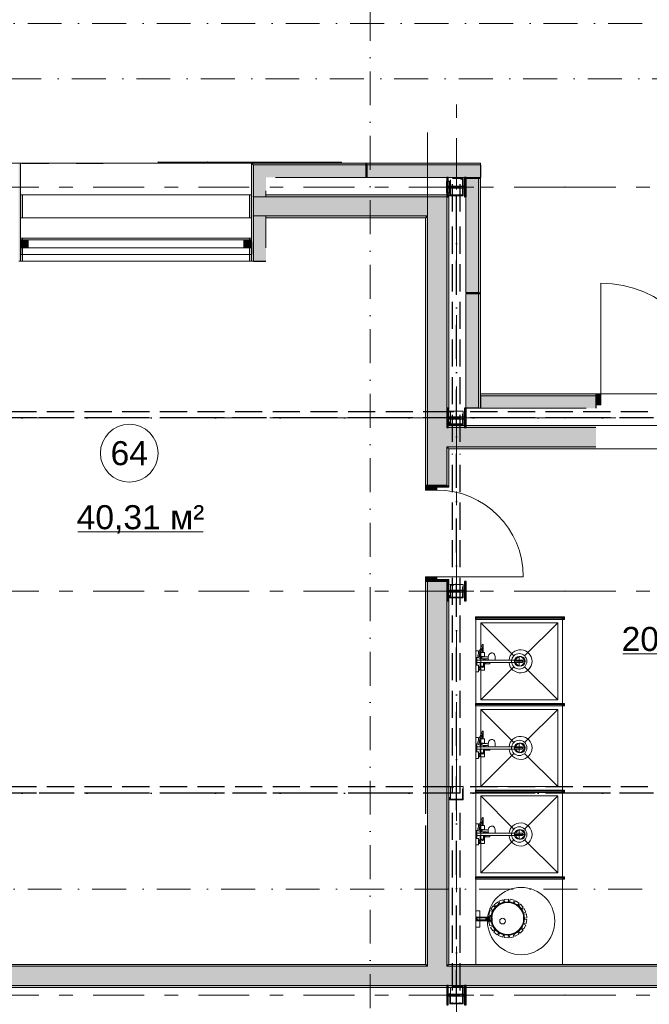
# Model space of a CAD drawing. Header units: millimetres. Extents: x -14761 to 157739, y -22400 to 107990.
# Tile 13 of 81: x 23356 to 29901, y 16805 to 27040. Entities that reach past the tile are written whole.
import ezdxf

# ---------------------------------------------------------------- set-up
doc = ezdxf.new("R2010")
doc.units = ezdxf.units.MM
doc.header["$MEASUREMENT"] = 0
for name, pattern in [('Невидимая', [391.222223, 282.222223, -109]), ('Штрих-Штриховая', [1093.611073, 529.166651, -211.666656, 141.111112, -211.666656]), ('Штриховая', [564.444447, 282.222223, -282.222223]), ('Штрихпунктирная', [670.277762, 352.777767, -176.388884, 0, -141.111112])]:
    doc.linetypes.add(name, pattern=pattern)
for name, color, linetype in [('Интерьер - Оборудование', 7, 'Continuous'), ('Интерьер - Сантехника', 7, 'Continuous'), ('Конструктив - стены бассейнов жб нов', 7, 'Continuous'), ('УЛИЦА_Б15_наклонный прогон', 7, 'Continuous'), ('УЛИЦА_Б6', 7, 'Continuous'), ('УЛИЦА_ЗОНЫ', 7, 'Continuous'), ('УЛИЦА_Конструктив бани', 7, 'Continuous'), ('УЛИЦА_Стены бани', 7, 'Continuous'), ('УЛИЦА_Стойки стропильные', 7, 'Continuous'), ('УЛИЦА_Сэндвич-панели бани', 7, 'Continuous'), ('Элемент модели - Зоны уличных помещений', 7, 'Continuous'), ('Элемент Модели - Оси', 7, 'Continuous'), ('Элемент модели - Оси Улица Бани', 7, 'Continuous')]:
    doc.layers.add(name, color=color, linetype=linetype)
doc.styles.add('СГЕНЕРИР_СТИЛЬ_1', font='txt')

msp = doc.modelspace()

# ---------------------------------------------------------------- hatches: boundary and pattern name
at = {"layer": 'Интерьер - Оборудование', "linetype": 'Continuous', "lineweight": 0, "true_color": 0x000000}
for points in [[(28094, 20830), (28094, 20806), (28994, 20806), (28994, 20830)], [(28094, 19930), (28094, 19906), (28994, 19906), (28994, 19930)], [(28094, 19030), (28094, 19006), (28994, 19006), (28994, 19030)], [(28094, 18130), (28094, 18106), (28994, 18106), (28994, 18130)]]:
    msp.add_hatch(color=18, dxfattribs=at).paths.add_polyline_path(points)
at = {"layer": 'Интерьер - Оборудование', "linetype": 'Continuous', "lineweight": 0, "true_color": 0x00007f}
for points in [[(29019, 20831), (28994, 20831), (28994, 20806), (29019, 20806)], [(29019, 19931), (28994, 19931), (28994, 19906), (29019, 19906)], [(29019, 19031), (28994, 19031), (28994, 19006), (29019, 19006)], [(29019, 18131), (28994, 18131), (28994, 18106), (29019, 18106)]]:
    msp.add_hatch(color=176, dxfattribs=at).paths.add_polyline_path(points)
at = {"layer": 'УЛИЦА_Конструктив бани', "linetype": 'Continuous', "lineweight": 0, "true_color": 0x000000}
for points in [[(27996, 25200), (27996, 25400), (27981, 25400), (27981, 25307), (27811, 25307), (27811, 25400), (27796, 25400), (27796, 25200), (27811, 25200), (27811, 25292), (27981, 25292), (27981, 25200)], [(27996, 22800), (27996, 23000), (27981, 23000), (27981, 22907), (27811, 22907), (27811, 23000), (27796, 23000), (27796, 22800), (27811, 22800), (27811, 22892), (27981, 22892), (27981, 22800)], [(27996, 21000), (27996, 21200), (27981, 21200), (27981, 21107), (27811, 21107), (27811, 21200), (27796, 21200), (27796, 21000), (27811, 21000), (27811, 21092), (27981, 21092), (27981, 21000)], [(27996, 16800), (27996, 17000), (27981, 17000), (27981, 16907), (27811, 16907), (27811, 17000), (27796, 17000), (27796, 16800), (27811, 16800), (27811, 16892), (27981, 16892), (27981, 16800)]]:
    msp.add_hatch(color=18, dxfattribs=at).paths.add_polyline_path(points)
at = {"layer": 'УЛИЦА_Стены бани', "linetype": 'Continuous', "lineweight": 0, "true_color": 0x000000}
for points in [[(23365, 24980), (23385, 24980), (23385, 25220), (23365, 25220), (23365, 25000)], [(23365, 24980), (23385, 24980), (23385, 25220), (23365, 25220), (23365, 25000)], [(25745, 24980), (25765, 24980), (25765, 25000), (25765, 25220), (25745, 25220)], [(25745, 24980), (25765, 24980), (25765, 25000), (25765, 25220), (25745, 25220)], [(25915, 25000), (25915, 25200), (25785, 25200), (25785, 25000)], [(27796, 25220), (25915, 25220), (25915, 25200), (27796, 25200)], [(27596, 25200), (25915, 25200), (25915, 25000), (27596, 25000)], [(27596, 25000), (27796, 25000), (27796, 25200)], [(27596, 25000), (27796, 25200), (27596, 25200)], [(27796, 25200), (27816, 25200), (27816, 25220)], [(27796, 25200), (27816, 25220), (27796, 25220)], [(27796, 25200), (27796, 23000), (27811, 23000), (27811, 22907), (27816, 22907), (27816, 25200)], [(27576, 25000), (25915, 25000), (25915, 24980), (27576, 24980)], [(27576, 24980), (27596, 24980), (27596, 25000)], [(27576, 24980), (27596, 25000), (27576, 25000)], [(27596, 24980), (27576, 24980), (27576, 22200), (27596, 22200)], [(27796, 25000), (27596, 25000), (27596, 22800), (27796, 22800)], [(23366, 24530), (23386, 24530), (23386, 24770), (23366, 24770), (23366, 24550)], [(25746, 24530), (25766, 24530), (25766, 24550), (25766, 24770), (25746, 24770)], [(27816, 22892), (27811, 22892), (27811, 22820), (27816, 22820)], [(27796, 22600), (27796, 22800), (27596, 22800), (27596, 22600)], [(27796, 22800), (27796, 22800), (27816, 22800), (27816, 22820), (27811, 22820), (27811, 22800)], [(27816, 22600), (27816, 22800), (27796, 22800), (27796, 22600)], [(27981, 22820), (27816, 22820), (27816, 22800), (29346, 22800), (29346, 22820), (27996, 22820), (27996, 22800), (27981, 22800)], [(27816, 22800), (27816, 22600), (29346, 22600), (29346, 22800)], [(27596, 22200), (27691, 22200), (27796, 22200), (27796, 22600), (27596, 22600)], [(27816, 22580), (27816, 22600), (27796, 22600), (27796, 22580)], [(27796, 22580), (27796, 22200), (27816, 22200), (27816, 22580)], [(27816, 22600), (27816, 22580), (29346, 22580), (29346, 22600)], [(27576, 22200), (27576, 22150), (27691, 22150), (27691, 22200)], [(27816, 22180), (27816, 22200), (27796, 22200), (27691, 22200), (27691, 22180)], [(27691, 21200), (27691, 21250), (27576, 21250), (27576, 21200)], [(27576, 18785), (27596, 18785), (27596, 21200), (27576, 21200)], [(27596, 21200), (27596, 17220), (27796, 17220), (27796, 21200), (27691, 21200)], [(27816, 21200), (27816, 21220), (27691, 21220), (27691, 21200), (27796, 21200)], [(27816, 21200), (27811, 21200), (27811, 21107), (27816, 21107)], [(27796, 17220), (27816, 17220), (27816, 21092), (27811, 21092), (27811, 21000), (27796, 21000)], [(27576, 18665), (27576, 17220), (27596, 17220), (27596, 18665)], [(27596, 17200), (22196, 17200), (22196, 17000), (27596, 17000)], [(27576, 17220), (22216, 17220), (22216, 17200), (27576, 17200)], [(27596, 17220), (27576, 17220), (27576, 17200), (27596, 17200)], [(27796, 17220), (27596, 17220), (27596, 17200), (27796, 17200)], [(27796, 17200), (27596, 17200), (27596, 17000), (27796, 17000)], [(27816, 17220), (27796, 17220), (27796, 17200), (27816, 17200)], [(30787, 17200), (27796, 17200), (27796, 17000), (30787, 17000)], [(30777, 17220), (27816, 17220), (27816, 17200), (30777, 17200)], [(27796, 17000), (21996, 17000), (21996, 16980), (27796, 16980)], [(27981, 17000), (27811, 17000), (27811, 16980), (27981, 16980)], [(27996, 17000), (27996, 16980), (32596, 16980), (32596, 17000)]]:
    msp.add_hatch(color=18, dxfattribs=at).paths.add_polyline_path(points)
at = {"layer": 'УЛИЦА_Сэндвич-панели бани', "linetype": 'Continuous', "lineweight": 0, "true_color": 0x000000}
for points in [[(23366, 24530), (23366, 25550), (23346, 25550), (23346, 24530)], [(25785, 25550), (25765, 25550), (25785, 25530)], [(25765, 25530), (25785, 25530), (25785, 25550), (25765, 25550)], [(25785, 25530), (25765, 25550), (25765, 25530)], [(25765, 25530), (25765, 24530), (25785, 24530), (25785, 25530)], [(25785, 25530), (26966, 25530), (26966, 25550), (25785, 25550)], [(25915, 25530), (25785, 25530), (25915, 25400)], [(25785, 25400), (25915, 25400), (25915, 25530), (25785, 25530)], [(25915, 25400), (25785, 25530), (25785, 25400)], [(26966, 25530), (25915, 25530), (25915, 25400), (26015, 25400), (26015, 25400), (26966, 25400)], [(28145, 25550), (26955, 25550), (26955, 25530), (28145, 25530)], [(28145, 25530), (26955, 25530), (26955, 25400), (27796, 25400), (27796, 25400), (27811, 25400), (27811, 25400), (27981, 25400), (27981, 25400), (27996, 25400), (27996, 25400), (28145, 25400)], [(25915, 25200), (25915, 25400), (25785, 25400), (25785, 25200)], [(27995, 24200), (28125, 24200), (28125, 25390), (27996, 25390), (27996, 25200), (27995, 25200)], [(28145, 24200), (28145, 25390), (28125, 25390), (28125, 24200)], [(25785, 25000), (25785, 24530), (25915, 24530), (25915, 25000)], [(23445, 24750), (23365, 24750), (23365, 24670), (23445, 24670)], [(25765, 24750), (25685, 24750), (25685, 24670), (25765, 24670)], [(27995, 24190), (27995, 23000), (28125, 23000), (28125, 24190)], [(28145, 23000), (28145, 24190), (28125, 24190), (28125, 23000)], [(29346, 23150), (28146, 23150), (28146, 23130), (29346, 23130)], [(29345, 23150), (29345, 23130), (29346, 23130), (29346, 23150)], [(29346, 23150), (29346, 23035), (29396, 23035), (29396, 23150)], [(29346, 23130), (28146, 23130), (28146, 23000), (29246, 23000), (29246, 23000), (29346, 23000)], [(29345, 23000), (29346, 23000), (29346, 23130), (29345, 23130)]]:
    msp.add_hatch(color=18, dxfattribs=at).paths.add_polyline_path(points)

# ---------------------------------------------------------------- linework, layer by layer
at = {"color": 7, "linetype": 'Continuous', "lineweight": 15}
for p, q in [((24796, 25560), (26700, 25560)), ((24796, 25560), (24796, 25550)), ((25308, 25560), (26189, 25560)), ((25308, 25560), (25308, 25550))]:
    msp.add_line(p, q, dxfattribs=at)
at = {"color": 7, "linetype": 'Continuous', "lineweight": 15, "flags": 128}
for points in [[(-9854, 25550), (-9854, 16650), (32946, 16650), (32946, 23150), (28145, 23150), (28145, 25550)], [(26700, 25560), (26700, 25550), (24796, 25550), (24796, 25560)], [(26189, 25560), (26189, 25550), (25308, 25550), (25308, 25560)]]:
    msp.add_lwpolyline(points, close=True, dxfattribs=at)
at = {"color": 7, "linetype": 'Continuous', "lineweight": 15}
for p in [(24796, 25560), (25308, 25560)]:
    msp.add_point(p, dxfattribs=at)
at = {"layer": 'Интерьер - Оборудование', "color": 7, "linetype": 'Continuous', "lineweight": 15}
for p, q in [((28994, 20831), (28094, 20831)), ((28094, 20831), (28094, 20830)), ((28994, 20806), (28094, 20806)), ((28094, 20806), (28094, 20806)), ((28994, 20830), (28994, 20831)), ((28994, 20806), (28994, 20806)), ((28171, 20523), (28162, 20504)), ((28175, 20536), (28171, 20523)), ((28175, 20536), (28175, 20539)), ((28107, 20358), (28107, 20382)), ((28120, 20431), (28119, 20427)), ((28119, 20427), (28119, 20425)), ((28119, 20425), (28122, 20412)), ((28124, 20451), (28120, 20431)), ((28122, 20412), (28122, 20411)), ((28122, 20411), (28122, 20411)), ((28128, 20463), (28124, 20451)), ((28124, 20452), (28124, 20452)), ((28125, 20453), (28125, 20463)), ((28136, 20447), (28133, 20428)), ((28133, 20428), (28133, 20426)), ((28134, 20436), (28139, 20436)), ((28141, 20459), (28136, 20447)), ((28139, 20436), (28139, 20454)), ((28139, 20454), (28139, 20454)), ((28139, 20454), (28139, 20454)), ((28139, 20431), (28139, 20436)), ((28143, 20414), (28143, 20400)), ((28296, 20382), (28143, 20382)), ((28147, 20459), (28147, 20431)), ((28179, 20420), (28147, 20420)), ((28151, 20420), (28148, 20420)), ((28154, 20420), (28151, 20420)), ((28157, 20420), (28154, 20420)), ((28159, 20409), (28158, 20407)), ((28158, 20407), (28159, 20404)), ((28160, 20412), (28159, 20409)), ((28159, 20410), (28160, 20411)), ((28159, 20404), (28159, 20410)), ((28159, 20404), (28160, 20402)), ((28160, 20402), (28159, 20404)), ((28160, 20413), (28161, 20414)), ((28160, 20412), (28160, 20413)), ((28160, 20412), (28160, 20412)), ((28160, 20411), (28160, 20412)), ((28160, 20402), (28160, 20401)), ((28160, 20402), (28160, 20402)), ((28160, 20400), (28160, 20401)), ((28161, 20399), (28160, 20400)), ((28161, 20414), (28163, 20416)), ((28163, 20397), (28161, 20399)), ((28162, 20463), (28175, 20463)), ((28163, 20416), (28164, 20416)), ((28164, 20397), (28163, 20397)), ((28164, 20416), (28166, 20417)), ((28166, 20397), (28164, 20397)), ((28187, 20417), (28166, 20417)), ((28208, 20396), (28166, 20397)), ((28179, 20420), (28179, 20417)), ((28179, 20396), (28179, 20382)), ((28187, 20396), (28187, 20382)), ((28187, 20395), (28226, 20395)), ((28202, 20395), (28202, 20382)), ((28226, 20395), (28208, 20396)), ((28226, 20416), (28225, 20407)), ((28225, 20407), (28226, 20397)), ((28226, 20418), (28226, 20416)), ((28226, 20397), (28228, 20389)), ((28227, 20382), (28227, 20382)), ((28228, 20389), (28229, 20384)), ((28229, 20384), (28230, 20382)), ((28241, 20382), (28241, 20382)), ((28443, 20382), (28584, 20382)), ((28584, 20358), (28584, 20382)), ((28125, 20277), (28125, 20313)), ((28125, 20304), (28139, 20304)), ((28125, 20286), (28139, 20286)), ((28139, 20281), (28139, 20309)), ((28143, 20358), (28244, 20358)), ((28147, 20320), (28179, 20320)), ((28147, 20281), (28147, 20309)), ((28179, 20320), (28179, 20358)), ((28187, 20345), (28187, 20358)), ((28202, 20345), (28202, 20358)), ((28443, 20358), (28584, 20358)), ((28994, 19931), (28094, 19931)), ((28094, 19931), (28094, 19930)), ((28994, 19906), (28094, 19906)), ((28094, 19906), (28094, 19906)), ((28994, 19930), (28994, 19931)), ((28994, 19906), (28994, 19906)), ((28124, 19551), (28120, 19531)), ((28128, 19563), (28124, 19551)), ((28124, 19552), (28124, 19552)), ((28125, 19553), (28125, 19563)), ((28141, 19559), (28136, 19547)), ((28139, 19536), (28139, 19554)), ((28139, 19554), (28139, 19554)), ((28139, 19554), (28139, 19554)), ((28147, 19559), (28147, 19531)), ((28171, 19623), (28162, 19604)), ((28162, 19563), (28175, 19563)), ((28175, 19636), (28171, 19623)), ((28175, 19636), (28175, 19639)), ((28107, 19458), (28107, 19482)), ((28120, 19531), (28119, 19527)), ((28119, 19527), (28119, 19525)), ((28119, 19525), (28122, 19512)), ((28122, 19512), (28122, 19511)), ((28122, 19511), (28122, 19511)), ((28136, 19547), (28133, 19528)), ((28133, 19528), (28133, 19526)), ((28134, 19536), (28139, 19536)), ((28139, 19531), (28139, 19536)), ((28143, 19514), (28143, 19500)), ((28296, 19482), (28143, 19482)), ((28143, 19458), (28244, 19458)), ((28179, 19520), (28147, 19520)), ((28151, 19520), (28148, 19520)), ((28154, 19520), (28151, 19520)), ((28157, 19520), (28154, 19520)), ((28159, 19509), (28158, 19507)), ((28158, 19507), (28159, 19504)), ((28160, 19512), (28159, 19509)), ((28159, 19510), (28160, 19511)), ((28159, 19504), (28159, 19510)), ((28159, 19504), (28160, 19502)), ((28160, 19502), (28159, 19504)), ((28160, 19513), (28161, 19514)), ((28160, 19512), (28160, 19513)), ((28160, 19512), (28160, 19512)), ((28160, 19511), (28160, 19512)), ((28160, 19502), (28160, 19501)), ((28160, 19502), (28160, 19502)), ((28160, 19500), (28160, 19501)), ((28161, 19499), (28160, 19500)), ((28161, 19514), (28163, 19516)), ((28163, 19497), (28161, 19499)), ((28163, 19516), (28164, 19516)), ((28164, 19497), (28163, 19497)), ((28164, 19516), (28166, 19517)), ((28166, 19497), (28164, 19497)), ((28187, 19517), (28166, 19517)), ((28208, 19496), (28166, 19497)), ((28179, 19520), (28179, 19517)), ((28179, 19496), (28179, 19482)), ((28179, 19420), (28179, 19458)), ((28187, 19496), (28187, 19482)), ((28187, 19495), (28226, 19495)), ((28187, 19445), (28187, 19458)), ((28202, 19495), (28202, 19482)), ((28202, 19445), (28202, 19458)), ((28226, 19495), (28208, 19496)), ((28226, 19516), (28225, 19507)), ((28225, 19507), (28226, 19497)), ((28226, 19518), (28226, 19516)), ((28226, 19497), (28228, 19489)), ((28227, 19482), (28227, 19482)), ((28228, 19489), (28229, 19484)), ((28229, 19484), (28230, 19482)), ((28241, 19482), (28241, 19482)), ((28443, 19482), (28584, 19482)), ((28443, 19458), (28584, 19458)), ((28584, 19458), (28584, 19482)), ((28125, 19377), (28125, 19413)), ((28125, 19404), (28139, 19404)), ((28125, 19386), (28139, 19386)), ((28139, 19381), (28139, 19409)), ((28147, 19420), (28179, 19420)), ((28147, 19381), (28147, 19409)), ((28994, 19031), (28094, 19031)), ((28094, 19031), (28094, 19030)), ((28994, 19006), (28094, 19006)), ((28094, 19006), (28094, 19006)), ((28994, 19030), (28994, 19031)), ((28994, 19006), (28994, 19006)), ((28175, 18736), (28171, 18723)), ((28175, 18736), (28175, 18739)), ((28120, 18631), (28119, 18627)), ((28124, 18651), (28120, 18631)), ((28128, 18663), (28124, 18651)), ((28124, 18652), (28124, 18652)), ((28125, 18653), (28125, 18663)), ((28136, 18647), (28133, 18628)), ((28134, 18636), (28139, 18636)), ((28141, 18659), (28136, 18647)), ((28139, 18636), (28139, 18654)), ((28139, 18654), (28139, 18654)), ((28139, 18654), (28139, 18654)), ((28139, 18631), (28139, 18636)), ((28147, 18659), (28147, 18631)), ((28171, 18723), (28162, 18704)), ((28162, 18663), (28175, 18663)), ((28107, 18558), (28107, 18582)), ((28119, 18627), (28119, 18625)), ((28119, 18625), (28122, 18612)), ((28122, 18612), (28122, 18611)), ((28122, 18611), (28122, 18611)), ((28133, 18628), (28133, 18626)), ((28143, 18614), (28143, 18600)), ((28296, 18582), (28143, 18582)), ((28143, 18558), (28244, 18558)), ((28179, 18620), (28147, 18620)), ((28151, 18620), (28148, 18620)), ((28154, 18620), (28151, 18620)), ((28157, 18620), (28154, 18620)), ((28159, 18609), (28158, 18607)), ((28158, 18607), (28159, 18604)), ((28160, 18612), (28159, 18609)), ((28159, 18610), (28160, 18611)), ((28159, 18604), (28159, 18610)), ((28159, 18604), (28160, 18602)), ((28160, 18602), (28159, 18604)), ((28160, 18613), (28161, 18614)), ((28160, 18612), (28160, 18613)), ((28160, 18612), (28160, 18612)), ((28160, 18611), (28160, 18612)), ((28160, 18602), (28160, 18601)), ((28160, 18602), (28160, 18602)), ((28160, 18600), (28160, 18601)), ((28161, 18599), (28160, 18600)), ((28161, 18614), (28163, 18616)), ((28163, 18597), (28161, 18599)), ((28163, 18616), (28164, 18616)), ((28164, 18597), (28163, 18597)), ((28164, 18616), (28166, 18617)), ((28166, 18597), (28164, 18597)), ((28187, 18617), (28166, 18617)), ((28208, 18596), (28166, 18597)), ((28179, 18620), (28179, 18617)), ((28179, 18596), (28179, 18582)), ((28179, 18520), (28179, 18558)), ((28187, 18596), (28187, 18582)), ((28187, 18595), (28226, 18595)), ((28187, 18545), (28187, 18558)), ((28202, 18595), (28202, 18582)), ((28202, 18545), (28202, 18558)), ((28226, 18595), (28208, 18596)), ((28226, 18616), (28225, 18607)), ((28225, 18607), (28226, 18597)), ((28226, 18618), (28226, 18616)), ((28226, 18597), (28228, 18589)), ((28227, 18582), (28227, 18582)), ((28228, 18589), (28229, 18584)), ((28229, 18584), (28230, 18582)), ((28241, 18582), (28241, 18582)), ((28443, 18582), (28584, 18582)), ((28443, 18558), (28584, 18558)), ((28584, 18558), (28584, 18582)), ((28125, 18477), (28125, 18513)), ((28125, 18504), (28139, 18504)), ((28125, 18486), (28139, 18486)), ((28139, 18481), (28139, 18509)), ((28147, 18520), (28179, 18520)), ((28147, 18481), (28147, 18509)), ((28994, 18131), (28094, 18131)), ((28094, 18131), (28094, 18130)), ((28994, 18130), (28994, 18131)), ((28994, 18106), (28094, 18106)), ((28094, 18106), (28094, 18106)), ((28994, 18106), (28994, 18106)), ((28224, 17708), (28238, 17712)), ((28113, 17682), (28113, 17702)), ((28202, 17683), (28202, 17701)), ((28209, 17701), (28206, 17702)), ((28206, 17682), (28209, 17683)), ((28211, 17699), (28209, 17701)), ((28209, 17683), (28211, 17685)), ((28211, 17702), (28217, 17702)), ((28213, 17696), (28211, 17699)), ((28211, 17685), (28213, 17688)), ((28211, 17682), (28217, 17682)), ((28214, 17692), (28213, 17696)), ((28213, 17688), (28214, 17692)), ((28220, 17705), (28216, 17706)), ((28216, 17678), (28220, 17678)), ((28220, 17701), (28217, 17702)), ((28217, 17682), (28220, 17683)), ((28223, 17703), (28220, 17705)), ((28222, 17699), (28220, 17701)), ((28220, 17683), (28222, 17685)), ((28220, 17678), (28223, 17681)), ((28223, 17696), (28222, 17699)), ((28222, 17685), (28223, 17688)), ((28226, 17698), (28223, 17703)), ((28224, 17692), (28223, 17696)), ((28223, 17688), (28224, 17692)), ((28223, 17681), (28226, 17686)), ((28224, 17676), (28238, 17672)), ((28226, 17692), (28226, 17698)), ((28226, 17686), (28226, 17692))]:
    msp.add_line(p, q, dxfattribs=at)
at = {"layer": 'Интерьер - Оборудование', "color": 7, "linetype": 'Continuous', "lineweight": 15, "flags": 128}
for points in [[(28094, 20830), (28094, 20806), (28994, 20806), (28994, 20830)], [(29019, 20831), (28994, 20831), (28994, 20806), (29019, 20806)], [(28147, 20459), (28141, 20459), (28147, 20476), (28162, 20503), (28162, 20504), (28162, 20463), (28147, 20463)], [(28143, 20420), (28143, 20414), (28134, 20418), (28133, 20426), (28133, 20427), (28139, 20427), (28139, 20431), (28147, 20431), (28147, 20420)], [(28094, 19930), (28094, 19906), (28994, 19906), (28994, 19930)], [(29019, 19931), (28994, 19931), (28994, 19906), (29019, 19906)], [(28147, 19559), (28141, 19559), (28147, 19576), (28162, 19603), (28162, 19604), (28162, 19563), (28147, 19563)], [(28143, 19520), (28143, 19514), (28134, 19518), (28133, 19526), (28133, 19527), (28139, 19527), (28139, 19531), (28147, 19531), (28147, 19520)], [(28094, 19030), (28094, 19006), (28994, 19006), (28994, 19030)], [(29019, 19031), (28994, 19031), (28994, 19006), (29019, 19006)], [(28143, 18620), (28143, 18614), (28134, 18618), (28133, 18626), (28133, 18627), (28139, 18627), (28139, 18631), (28147, 18631), (28147, 18620)], [(28147, 18659), (28141, 18659), (28147, 18676), (28162, 18703), (28162, 18704), (28162, 18663), (28147, 18663)], [(28094, 18130), (28094, 18106), (28994, 18106), (28994, 18130)], [(29019, 18131), (28994, 18131), (28994, 18106), (29019, 18106)], [(28277, 17828), (28299, 17813), (28274, 17778), (28253, 17793)], [(28323, 17867), (28339, 17846), (28305, 17820), (28289, 17840)], [(28378, 17891), (28387, 17866), (28347, 17851), (28337, 17875)], [(28437, 17897), (28439, 17871), (28396, 17868), (28394, 17894)], [(28496, 17886), (28490, 17860), (28448, 17870), (28454, 17896)], [(28549, 17857), (28536, 17835), (28498, 17857), (28511, 17879)], [(28591, 17815), (28572, 17797), (28542, 17829), (28562, 17847)], [(28139, 17607), (28139, 17777), (28099, 17777), (28099, 17607)], [(28099, 17716), (28099, 17668), (28113, 17682), (28202, 17682), (28202, 17683), (28203, 17683), (28205, 17682), (28206, 17682), (28211, 17682), (28213, 17680), (28214, 17679), (28216, 17678), (28224, 17676), (28226, 17672), (28229, 17668), (28232, 17665), (28236, 17663), (28238, 17662), (28240, 17662), (28248, 17662), (28252, 17664), (28256, 17667), (28259, 17670), (28261, 17673), (28263, 17675), (28264, 17678), (28266, 17681), (28267, 17685), (28267, 17687), (28267, 17690), (28267, 17692), (28267, 17695), (28267, 17697), (28266, 17700), (28265, 17703), (28264, 17706), (28263, 17708), (28261, 17711), (28259, 17714), (28256, 17717), (28253, 17719), (28250, 17721), (28248, 17722), (28240, 17722), (28239, 17722), (28236, 17721), (28234, 17720), (28232, 17719), (28230, 17717), (28228, 17715), (28226, 17712), (28225, 17710), (28224, 17708), (28216, 17706), (28215, 17705), (28214, 17705), (28213, 17704), (28213, 17704), (28212, 17703), (28212, 17703), (28211, 17702), (28206, 17702), (28205, 17702), (28204, 17702), (28204, 17702), (28203, 17701), (28202, 17701), (28202, 17701), (28202, 17702), (28113, 17702)], [(28239, 17672), (28239, 17712), (28104, 17712), (28104, 17672)], [(28230, 17720), (28256, 17720), (28255, 17676), (28229, 17677)], [(28245, 17778), (28270, 17770), (28257, 17728), (28232, 17736)], [(28618, 17762), (28595, 17751), (28576, 17790), (28600, 17801)], [(28629, 17703), (28604, 17699), (28597, 17742), (28623, 17746)], [(28232, 17660), (28257, 17668), (28269, 17626), (28244, 17619)], [(28251, 17604), (28273, 17618), (28297, 17582), (28275, 17568)], [(28598, 17589), (28575, 17601), (28594, 17640), (28617, 17628)], [(28622, 17644), (28597, 17648), (28603, 17691), (28629, 17687)], [(28286, 17555), (28303, 17576), (28337, 17548), (28320, 17528)], [(28334, 17520), (28344, 17544), (28384, 17528), (28375, 17504)], [(28391, 17500), (28393, 17526), (28436, 17522), (28434, 17496)], [(28450, 17497), (28445, 17523), (28487, 17532), (28493, 17506)], [(28508, 17512), (28495, 17535), (28533, 17557), (28546, 17534)], [(28559, 17544), (28540, 17562), (28570, 17593), (28589, 17575)]]:
    msp.add_lwpolyline(points, close=True, dxfattribs=at)
for points in [[(28443, 20358, 19.949874), (28443, 20382), (28296, 20382), (28299, 20394), (28300, 20407), (28299, 20419), (28296, 20432), (28291, 20442), (28285, 20450), (28279, 20455), (28271, 20457), (28260, 20457), (28257, 20456), (28250, 20454), (28247, 20453), (28241, 20448), (28239, 20446), (28233, 20439), (28229, 20429), (28228, 20424), (28226, 20418), (28208, 20417), (28187, 20417), (28187, 20463), (28175, 20463), (28175, 20539, 0.853753), (28163, 20541), (28159, 20528), (28150, 20508), (28135, 20482), (28128, 20463), (28125, 20463), (28125, 20479), (28099, 20479), (28099, 20411), (28122, 20411), (28122, 20410), (28123, 20409), (28124, 20408), (28125, 20407), (28143, 20400), (28143, 20382), (28107, 20382), (28107, 20410), (28099, 20410), (28099, 20330), (28107, 20330), (28107, 20358), (28143, 20358), (28143, 20320), (28147, 20320), (28147, 20309), (28139, 20309), (28139, 20313), (28125, 20313), (28125, 20329), (28099, 20329), (28099, 20261), (28125, 20261), (28125, 20277), (28139, 20277), (28139, 20281), (28147, 20281), (28147, 20277), (28187, 20277), (28187, 20345), (28244, 20345), (28244, 20345), (28244, 20347), (28244, 20349), (28244, 20352), (28244, 20356), (28244, 20358)], [(28443, 19458, 19.949874), (28443, 19482), (28296, 19482), (28299, 19494), (28300, 19507), (28299, 19519), (28296, 19532), (28291, 19542), (28285, 19550), (28279, 19555), (28271, 19557), (28260, 19557), (28257, 19556), (28250, 19554), (28247, 19553), (28241, 19548), (28239, 19546), (28233, 19539), (28229, 19529), (28228, 19524), (28226, 19518), (28208, 19517), (28187, 19517), (28187, 19563), (28175, 19563), (28175, 19639, 0.853753), (28163, 19641), (28159, 19628), (28150, 19608), (28135, 19582), (28128, 19563), (28125, 19563), (28125, 19579), (28099, 19579), (28099, 19511), (28122, 19511), (28122, 19510), (28123, 19509), (28124, 19508), (28125, 19507), (28143, 19500), (28143, 19482), (28107, 19482), (28107, 19510), (28099, 19510), (28099, 19430), (28107, 19430), (28107, 19458), (28143, 19458), (28143, 19420), (28147, 19420), (28147, 19409), (28139, 19409), (28139, 19413), (28125, 19413), (28125, 19429), (28099, 19429), (28099, 19361), (28125, 19361), (28125, 19377), (28139, 19377), (28139, 19381), (28147, 19381), (28147, 19377), (28187, 19377), (28187, 19445), (28244, 19445), (28244, 19445), (28244, 19447), (28244, 19449), (28244, 19452), (28244, 19456), (28244, 19458)], [(28443, 18558, 19.949874), (28443, 18582), (28296, 18582), (28299, 18594), (28300, 18607), (28299, 18619), (28296, 18632), (28291, 18642), (28285, 18650), (28279, 18655), (28271, 18657), (28260, 18657), (28257, 18656), (28250, 18654), (28247, 18653), (28241, 18648), (28239, 18646), (28233, 18639), (28229, 18629), (28228, 18624), (28226, 18618), (28208, 18617), (28187, 18617), (28187, 18663), (28175, 18663), (28175, 18739, 0.853753), (28163, 18741), (28159, 18728), (28150, 18708), (28135, 18682), (28128, 18663), (28125, 18663), (28125, 18679), (28099, 18679), (28099, 18611), (28122, 18611), (28122, 18610), (28123, 18609), (28124, 18608), (28125, 18607), (28143, 18600), (28143, 18582), (28107, 18582), (28107, 18610), (28099, 18610), (28099, 18530), (28107, 18530), (28107, 18558), (28143, 18558), (28143, 18520), (28147, 18520), (28147, 18509), (28139, 18509), (28139, 18513), (28125, 18513), (28125, 18529), (28099, 18529), (28099, 18461), (28125, 18461), (28125, 18477), (28139, 18477), (28139, 18481), (28147, 18481), (28147, 18477), (28187, 18477), (28187, 18545), (28244, 18545), (28244, 18545), (28244, 18547), (28244, 18549), (28244, 18552), (28244, 18556), (28244, 18558)], [(28255, 17697, -1), (28602, 17697, -1)]]:
    msp.add_lwpolyline(points, format="xyb", close=True, dxfattribs=at)
at = {"layer": 'Интерьер - Оборудование', "color": 7, "linetype": 'Continuous', "lineweight": 15}
msp.add_circle((28429, 17697), 166, dxfattribs=at)
for centre, radius, start, end in [((28562, 20370), 50, 193.8865, 166.1135), ((28169, 20315), 9, 150, 30), ((28562, 19470), 50, 193.8865, 166.1135), ((28169, 19415), 9, 150, 30), ((28562, 18570), 50, 193.8865, 166.1135), ((28169, 18515), 9, 150, 30)]:
    msp.add_arc(centre, radius, start, end, dxfattribs=at)
at = {"layer": 'Интерьер - Сантехника', "color": 7, "linetype": 'Continuous', "lineweight": 15}
for p, q in [((28949, 20770), (28149, 20770)), ((28149, 20770), (28149, 19970)), ((28149, 20770), (28492, 20426)), ((28949, 20770), (28605, 20426)), ((28949, 19970), (28949, 20770)), ((28599, 20370), (28499, 20370)), ((28549, 20420), (28549, 20320)), ((28149, 19970), (28492, 20313)), ((28949, 19970), (28605, 20313)), ((28149, 19970), (28949, 19970)), ((28949, 19870), (28149, 19870)), ((28149, 19870), (28149, 19070)), ((28149, 19870), (28492, 19526)), ((28949, 19870), (28605, 19526)), ((28949, 19070), (28949, 19870)), ((28599, 19470), (28499, 19470)), ((28549, 19520), (28549, 19420)), ((28149, 19070), (28492, 19413)), ((28949, 19070), (28605, 19413)), ((28149, 19070), (28949, 19070)), ((28949, 18970), (28149, 18970)), ((28149, 18970), (28149, 18170)), ((28149, 18970), (28492, 18626)), ((28949, 18970), (28605, 18626)), ((28949, 18170), (28949, 18970)), ((28599, 18570), (28499, 18570)), ((28549, 18620), (28549, 18520)), ((28149, 18170), (28492, 18513)), ((28949, 18170), (28605, 18513)), ((28099, 17220), (28099, 18120)), ((28999, 18120), (28099, 18120)), ((28149, 18170), (28949, 18170)), ((28999, 17220), (28999, 18120)), ((28999, 17220), (28099, 17220))]:
    msp.add_line(p, q, dxfattribs=at)
at = {"layer": 'Интерьер - Сантехника', "color": 7, "linetype": 'Continuous', "lineweight": 15, "flags": 128}
for points in [[(28999, 20820), (28099, 20820), (28099, 19920), (28999, 19920)], [(28999, 19920), (28099, 19920), (28099, 19020), (28999, 19020)], [(28999, 19020), (28099, 19020), (28099, 18120), (28999, 18120)]]:
    msp.add_lwpolyline(points, close=True, dxfattribs=at)
at = {"layer": 'Интерьер - Сантехника', "color": 7, "linetype": 'Continuous', "lineweight": 15}
for centre, radius in [((28549, 20370), 80), ((28549, 20370), 50), ((28549, 19470), 80), ((28549, 19470), 50), ((28549, 18570), 80), ((28549, 18570), 50), ((28569, 17670), 350), ((28376, 17670), 30)]:
    msp.add_circle(centre, radius, dxfattribs=at)
at = {"layer": 'Конструктив - стены бассейнов жб нов', "color": 7, "linetype": 'Continuous', "lineweight": 15}
msp.add_line((27596, 25869), (27596, 24371), dxfattribs=at)
at = {"layer": 'УЛИЦА_Б15_наклонный прогон', "color": 251, "linetype": 'Невидимая', "lineweight": 30, "true_color": 0x575757}
for p, q in [((27856, 25047), (27856, 25390)), ((27936, 25390), (27856, 25390)), ((27936, 25047), (27936, 25390)), ((27856, 22651), (27856, 24921)), ((27936, 22651), (27936, 24921)), ((27856, 19000), (27856, 22526)), ((27936, 19000), (27936, 22526)), ((27856, 16949), (27856, 18874)), ((27936, 16949), (27936, 18874)), ((27856, 16810), (27856, 16824)), ((27936, 16810), (27856, 16810)), ((27936, 16810), (27936, 16824))]:
    msp.add_line(p, q, dxfattribs=at)
at = {"layer": 'УЛИЦА_Б15_наклонный прогон', "color": 251, "linetype": 'Штрихпунктирная', "lineweight": 30, "true_color": 0x575757}
msp.add_line((27896, 16810), (27896, 25390), dxfattribs=at)
at = {"layer": 'УЛИЦА_Б6', "color": 251, "linetype": 'Невидимая', "lineweight": 30, "true_color": 0x575757}
for p, q in [((27834, 22964), (21959, 22964)), ((27834, 22964), (21959, 22964)), ((32626, 22964), (27959, 22964)), ((32626, 22964), (27959, 22964)), ((27834, 22900), (21959, 22900)), ((27834, 22900), (21959, 22900)), ((32626, 22900), (27959, 22900)), ((32626, 22900), (27959, 22900)), ((27834, 19064), (21959, 19064)), ((27834, 19064), (21959, 19064)), ((32626, 19064), (27959, 19064)), ((32626, 19064), (27959, 19064)), ((27834, 19000), (21959, 19000)), ((27834, 19000), (21959, 19000)), ((32626, 19000), (27959, 19000)), ((32626, 19000), (27959, 19000))]:
    msp.add_line(p, q, dxfattribs=at)
at = {"layer": 'УЛИЦА_Б6', "color": 251, "linetype": 'Штрихпунктирная', "lineweight": 30, "true_color": 0x575757}
for p, q in [((32626, 22900), (-9534, 22900)), ((32626, 22900), (-9534, 22900)), ((32626, 19000), (-9534, 19000)), ((32626, 19000), (-9534, 19000))]:
    msp.add_line(p, q, dxfattribs=at)
at = {"layer": 'УЛИЦА_ЗОНЫ', "color": 7, "linetype": 'Continuous', "lineweight": 15}
for p, q in [((23961, 21716), (25262, 21716)), ((29626, 20449), (30927, 20449))]:
    msp.add_line(p, q, dxfattribs=at)
at = {"layer": 'УЛИЦА_ЗОНЫ', "color": 7, "linetype": 'Continuous', "lineweight": 15, "flags": 128}
msp.add_lwpolyline([(24795, 22534, 1), (24195, 22534, 1)], format="xyb", close=True, dxfattribs=at)
at = {"layer": 'УЛИЦА_Конструктив бани', "color": 251, "linetype": 'Continuous', "lineweight": 5, "true_color": 0x575757}
for p, q in [((27896, 25380), (27896, 25480)), ((27816, 25300), (27716, 25300)), ((27976, 25300), (28076, 25300)), ((27896, 25220), (27896, 25120)), ((27896, 22980), (27896, 23080)), ((27816, 22900), (27716, 22900)), ((27976, 22900), (28076, 22900)), ((27896, 22820), (27896, 22720)), ((27896, 21180), (27896, 21280)), ((27816, 21100), (27716, 21100)), ((27976, 21100), (28076, 21100)), ((27896, 21020), (27896, 20920)), ((27896, 16980), (27896, 17080)), ((27816, 16900), (27716, 16900)), ((27976, 16900), (28076, 16900)), ((27896, 16820), (27896, 16720))]:
    msp.add_line(p, q, dxfattribs=at)
at = {"layer": 'УЛИЦА_Конструктив бани', "color": 251, "linetype": 'Невидимая', "lineweight": 30, "true_color": 0x575757}
for p, q in [((27796, 25360), (27826, 25360)), ((27796, 25240), (27796, 25360)), ((27826, 25240), (27826, 25360)), ((27796, 25240), (27826, 25240))]:
    msp.add_line(p, q, dxfattribs=at)
at = {"layer": 'УЛИЦА_Конструктив бани', "color": 251, "linetype": 'Штрихпунктирная', "lineweight": 30, "true_color": 0x575757}
msp.add_line((27796, 25300), (27826, 25300), dxfattribs=at)
at = {"layer": 'УЛИЦА_Конструктив бани', "color": 251, "linetype": 'Continuous', "lineweight": 30, "true_color": 0x575757, "flags": 128}
for points in [[(27996, 25200), (27996, 25400), (27981, 25400), (27981, 25307), (27811, 25307), (27811, 25400), (27796, 25400), (27796, 25200), (27811, 25200), (27811, 25292), (27981, 25292), (27981, 25200)], [(27996, 22800), (27996, 23000), (27981, 23000), (27981, 22907), (27811, 22907), (27811, 23000), (27796, 23000), (27796, 22800), (27811, 22800), (27811, 22892), (27981, 22892), (27981, 22800)], [(27996, 21000), (27996, 21200), (27981, 21200), (27981, 21107), (27811, 21107), (27811, 21200), (27796, 21200), (27796, 21000), (27811, 21000), (27811, 21092), (27981, 21092), (27981, 21000)], [(27996, 16800), (27996, 17000), (27981, 17000), (27981, 16907), (27811, 16907), (27811, 17000), (27796, 17000), (27796, 16800), (27811, 16800), (27811, 16892), (27981, 16892), (27981, 16800)]]:
    msp.add_lwpolyline(points, close=True, dxfattribs=at)
at = {"layer": 'УЛИЦА_Конструктив бани', "color": 251, "linetype": 'Continuous', "lineweight": 5, "true_color": 0x575757}
for p in [(27896, 25300), (27896, 22900), (27896, 21100), (27896, 16900)]:
    msp.add_point(p, dxfattribs=at)
at = {"layer": 'УЛИЦА_Стены бани', "color": 251, "linetype": 'Continuous', "lineweight": 20, "true_color": 0x575757}
for p, q in [((23365, 25220), (23385, 25220)), ((23365, 25000), (23365, 25220)), ((23365, 25220), (23385, 25220)), ((23365, 25000), (23365, 25220)), ((23385, 25220), (23385, 24980)), ((23385, 25220), (23385, 24980)), ((23385, 25220), (23385, 24980)), ((23385, 25220), (23385, 24980)), ((25745, 25220), (25745, 24980)), ((25765, 25220), (25745, 25220)), ((25745, 25220), (25745, 24980)), ((25745, 25220), (25745, 24980)), ((25765, 25220), (25745, 25220)), ((25745, 25220), (25745, 24980)), ((25765, 25000), (25765, 25220)), ((25765, 25000), (25765, 25220)), ((27596, 25200), (25915, 25200)), ((27796, 25200), (27596, 25200)), ((27796, 25000), (27796, 25200)), ((27796, 25000), (27796, 25200)), ((23365, 24980), (23385, 24980)), ((23365, 24980), (23385, 24980)), ((23365, 24980), (23385, 24980)), ((23365, 24980), (23385, 24980)), ((25765, 24980), (25745, 24980)), ((25765, 24980), (25745, 24980)), ((25765, 24980), (25745, 24980)), ((25765, 24980), (25745, 24980)), ((25915, 25000), (27596, 25000)), ((27596, 24980), (27596, 25000)), ((27596, 24980), (27596, 25000)), ((27596, 24980), (27596, 22800)), ((27796, 23000), (27796, 25000)), ((23366, 24770), (23386, 24770)), ((23366, 24550), (23366, 24770)), ((23386, 24770), (23386, 24530)), ((23386, 24770), (23386, 24530)), ((25746, 24770), (25746, 24530)), ((25766, 24770), (25746, 24770)), ((25746, 24770), (25746, 24530)), ((25766, 24550), (25766, 24770)), ((23366, 24530), (23386, 24530)), ((23366, 24530), (23386, 24530)), ((25766, 24530), (25746, 24530)), ((25766, 24530), (25746, 24530)), ((27596, 22800), (27596, 22600)), ((27816, 22800), (27796, 22800)), ((27796, 22800), (27796, 22800)), ((27816, 22800), (27796, 22800)), ((29346, 22800), (27816, 22800)), ((27596, 22600), (27596, 22200)), ((27796, 22600), (27816, 22600)), ((27796, 22200), (27796, 22600)), ((27796, 22600), (27816, 22600)), ((27816, 22600), (29346, 22600)), ((27576, 22200), (27596, 22200)), ((27576, 22200), (27596, 22200)), ((27576, 22200), (27596, 22200)), ((27596, 22200), (27691, 22200)), ((27596, 22200), (27691, 22200)), ((27596, 22200), (27691, 22200)), ((27691, 22200), (27691, 22180)), ((27796, 22200), (27691, 22200)), ((27691, 22180), (27816, 22180)), ((27691, 22180), (27816, 22180)), ((27816, 22200), (27816, 22180)), ((27816, 22200), (27816, 22180)), ((27576, 21200), (27596, 21200)), ((27576, 21200), (27596, 21200)), ((27576, 21200), (27596, 21200)), ((27596, 21200), (27596, 18785)), ((27596, 21200), (27691, 21200)), ((27596, 21200), (27691, 21200)), ((27596, 21200), (27691, 21200)), ((27691, 21220), (27816, 21220)), ((27691, 21200), (27691, 21220)), ((27691, 21220), (27816, 21220)), ((27796, 21200), (27691, 21200)), ((27816, 21200), (27816, 21220)), ((27816, 21200), (27816, 21220)), ((27796, 17220), (27796, 21000)), ((27596, 18665), (27596, 18785)), ((27596, 18665), (27596, 17220)), ((27596, 17200), (22196, 17200)), ((27596, 17220), (27596, 17200)), ((27596, 17220), (27596, 17200)), ((27796, 17200), (27796, 17220)), ((27796, 17200), (27796, 17220)), ((30787, 17200), (27796, 17200)), ((22196, 17000), (27596, 17000)), ((27596, 17000), (27796, 17000)), ((27811, 17000), (27981, 17000)), ((27996, 17000), (30787, 17000))]:
    msp.add_line(p, q, dxfattribs=at)
at = {"layer": 'УЛИЦА_Стены бани', "color": 251, "linetype": 'Continuous', "lineweight": 15, "true_color": 0x575757}
for p, q in [((23365, 25220), (25765, 25220)), ((23365, 25220), (25765, 25220)), ((23385, 24980), (25745, 24980)), ((23385, 24980), (25745, 24980)), ((23366, 24770), (25766, 24770)), ((23386, 24530), (25746, 24530)), ((29346, 22820), (31746, 22820)), ((29346, 22580), (31746, 22580))]:
    msp.add_line(p, q, dxfattribs=at)
at = {"layer": 'УЛИЦА_Стены бани', "color": 251, "linetype": 'Continuous', "lineweight": 5, "true_color": 0x575757}
for p, q in [((27576, 22200), (27576, 22150)), ((27691, 22200), (27576, 22200)), ((27576, 22150), (27691, 22150)), ((27691, 22150), (27691, 22200)), ((27691, 21250), (27576, 21250)), ((27576, 21250), (27576, 21200)), ((27576, 21200), (27691, 21200)), ((27691, 21200), (27691, 21250)), ((27691, 21250), (28591, 21250))]:
    msp.add_line(p, q, dxfattribs=at)
at = {"layer": 'УЛИЦА_Стены бани', "color": 251, "linetype": 'Continuous', "lineweight": 20, "true_color": 0x575757, "flags": 128}
for points in [[(27816, 25220), (25915, 25220)], [(25915, 25220), (25915, 25200)], [(27816, 25220), (27816, 25200)], [(27816, 22907), (27816, 25200)], [(25915, 25000), (25915, 24980)], [(25915, 24980), (27576, 24980)], [(27576, 24980), (27576, 22200)], [(27816, 22820), (27816, 22892)], [(27981, 22820), (27816, 22820)], [(29346, 22820), (27996, 22820)], [(27816, 22200), (27816, 22580)], [(27816, 22580), (29346, 22580)], [(27576, 21200), (27576, 18785)], [(27816, 21107), (27816, 21200)], [(27816, 17220), (27816, 21092)], [(27576, 18665), (27576, 17220)], [(27576, 17220), (22216, 17220)], [(30777, 17220), (27816, 17220)], [(21996, 16980), (27796, 16980)], [(27811, 16980), (27981, 16980)], [(27996, 16980), (32596, 16980)]]:
    msp.add_lwpolyline(points, dxfattribs=at)
at = {"layer": 'УЛИЦА_Стены бани', "color": 251, "linetype": 'Continuous', "lineweight": 5, "true_color": 0x575757}
msp.add_arc((27691, 21250), 900, 0, 90, dxfattribs=at)
at = {"layer": 'УЛИЦА_Стойки стропильные', "color": 251, "linetype": 'Невидимая', "lineweight": 20, "true_color": 0x575757, "flags": 128}
for points in [[(27966, 25210), (27966, 25390), (27826, 25390), (27826, 25210)], [(27958, 25218), (27834, 25218), (27834, 25382), (27958, 25382)], [(27966, 22830), (27966, 22970), (27826, 22970), (27826, 22830)], [(27958, 22838), (27834, 22838), (27834, 22962), (27958, 22962)], [(27966, 21030), (27966, 21170), (27826, 21170), (27826, 21030)], [(27958, 21038), (27834, 21038), (27834, 21162), (27958, 21162)], [(27966, 18930), (27966, 19070), (27826, 19070), (27826, 18930)], [(27958, 18938), (27834, 18938), (27834, 19062), (27958, 19062)], [(27966, 16810), (27966, 16990), (27826, 16990), (27826, 16810)], [(27958, 16818), (27834, 16818), (27834, 16982), (27958, 16982)]]:
    msp.add_lwpolyline(points, close=True, dxfattribs=at)
at = {"layer": 'УЛИЦА_Сэндвич-панели бани', "color": 251, "linetype": 'Continuous', "lineweight": 20, "true_color": 0x575757}
for p, q in [((25785, 25550), (25765, 25550)), ((25915, 25530), (25785, 25530)), ((25785, 25200), (25785, 25530)), ((25785, 24530), (25785, 25530)), ((25915, 25530), (25785, 25530)), ((25785, 25530), (26966, 25530)), ((25915, 25530), (26966, 25530)), ((26955, 25530), (28145, 25530)), ((26955, 25530), (28145, 25530)), ((28125, 25390), (28125, 24200)), ((28125, 25390), (28125, 24200)), ((25915, 25200), (25785, 25200)), ((25785, 25200), (25785, 25000)), ((25915, 25200), (25785, 25200)), ((25785, 25200), (25785, 25000)), ((25785, 25000), (25915, 25000)), ((25785, 24530), (25785, 25000)), ((25785, 25000), (25915, 25000)), ((28125, 24190), (28125, 23000)), ((28125, 24190), (28125, 23000)), ((28146, 23130), (29346, 23130)), ((28146, 23130), (29346, 23130)), ((29345, 23130), (29346, 23130)), ((29345, 23130), (29346, 23130))]:
    msp.add_line(p, q, dxfattribs=at)
at = {"layer": 'УЛИЦА_Сэндвич-панели бани', "color": 251, "linetype": 'Continuous', "lineweight": 15, "true_color": 0x575757}
for p, q in [((23365, 24750), (23365, 24730)), ((23365, 24750), (23365, 24730)), ((23365, 24750), (23365, 24730)), ((25765, 24750), (25765, 24730)), ((25765, 24750), (25765, 24730)), ((25765, 24750), (25765, 24730)), ((29346, 23150), (29346, 23130)), ((29346, 23150), (29346, 23130)), ((29346, 23150), (29346, 23130))]:
    msp.add_line(p, q, dxfattribs=at)
at = {"layer": 'УЛИЦА_Сэндвич-панели бани', "color": 251, "linetype": 'Continuous', "lineweight": 5, "true_color": 0x575757}
for p, q in [((25765, 24750), (23365, 24750)), ((25765, 24750), (23365, 24750)), ((23365, 24670), (23365, 24750)), ((23365, 24750), (23445, 24750)), ((25765, 24670), (23365, 24670)), ((23445, 24670), (23365, 24670)), ((23445, 24750), (23445, 24670)), ((25685, 24670), (25685, 24750)), ((25685, 24750), (25765, 24750)), ((25765, 24670), (25685, 24670)), ((25765, 24750), (25765, 24670)), ((25765, 24600), (23365, 24600)), ((29396, 23150), (29396, 24300)), ((29346, 23150), (29396, 23150)), ((29346, 23035), (29346, 23150)), ((29396, 23150), (29396, 23035)), ((29396, 23035), (29346, 23035))]:
    msp.add_line(p, q, dxfattribs=at)
at = {"layer": 'УЛИЦА_Сэндвич-панели бани', "color": 251, "linetype": 'Continuous', "lineweight": 25, "true_color": 0x575757}
for p, q in [((23365, 24730), (23365, 24670)), ((23365, 24730), (23365, 24670)), ((23365, 24730), (23365, 24670)), ((23365, 24670), (23365, 24600)), ((23365, 24670), (23365, 24600)), ((25765, 24730), (25765, 24670)), ((25765, 24730), (25765, 24670)), ((25765, 24730), (25765, 24670)), ((25765, 24670), (25765, 24600)), ((25765, 24670), (25765, 24600)), ((29346, 23130), (29346, 23035)), ((29346, 23130), (29346, 23035)), ((29346, 23130), (29346, 23035)), ((29346, 23035), (29346, 23000)), ((29346, 23035), (29346, 23000))]:
    msp.add_line(p, q, dxfattribs=at)
at = {"layer": 'УЛИЦА_Сэндвич-панели бани', "color": 251, "linetype": 'Continuous', "lineweight": 15, "true_color": 0x575757, "flags": 128}
for points in [[(23366, 25550), (23346, 25550)], [(25765, 25550), (25785, 25550)], [(26955, 25550), (26955, 25530)], [(26966, 25550), (26966, 25530)], [(28145, 25550), (28145, 25530)], [(28145, 25390), (28125, 25390)], [(23366, 24530), (23346, 24530)], [(25765, 24530), (25785, 24530)], [(28145, 24200), (28125, 24200)], [(28145, 24190), (28125, 24190)], [(28146, 23150), (28146, 23130)], [(29345, 23150), (29345, 23130)], [(29346, 23150), (29346, 23130)], [(28145, 23000), (28125, 23000)]]:
    msp.add_lwpolyline(points, dxfattribs=at)
at = {"layer": 'УЛИЦА_Сэндвич-панели бани', "color": 251, "linetype": 'Continuous', "lineweight": 20, "true_color": 0x575757, "flags": 128}
for points in [[(23366, 24530), (23366, 25550)], [(25765, 25550), (25765, 24750)], [(26966, 25550), (25785, 25550)], [(28145, 25550), (26955, 25550)], [(26015, 25400), (26966, 25400)], [(26955, 25400), (27796, 25400)], [(27811, 25400), (27981, 25400)], [(27996, 25400), (28145, 25400)], [(28145, 24200), (28145, 25390)], [(25915, 25200), (25915, 25260)], [(27995, 25200), (27995, 24200)], [(25915, 24670), (25915, 25000)], [(25765, 24730), (25765, 24530)], [(27995, 24190), (27995, 23000)], [(28145, 23000), (28145, 24190)], [(29346, 23150), (28146, 23150)], [(29346, 23150), (29345, 23150)], [(28146, 23000), (29246, 23000)]]:
    msp.add_lwpolyline(points, dxfattribs=at)
at = {"layer": 'УЛИЦА_Сэндвич-панели бани', "color": 251, "linetype": 'Continuous', "lineweight": 25, "true_color": 0x575757, "flags": 128}
for points in [[(26955, 25530), (26955, 25400)], [(26966, 25530), (26966, 25400)], [(28145, 25530), (28145, 25400)], [(28125, 25390), (27996, 25390)], [(25785, 24530), (25915, 24530)], [(28125, 24200), (27995, 24200)], [(28125, 24190), (27995, 24190)], [(28146, 23130), (28146, 23000)], [(29345, 23130), (29345, 23000)], [(29346, 23130), (29346, 23000)], [(28125, 23000), (27995, 23000)]]:
    msp.add_lwpolyline(points, dxfattribs=at)
at = {"layer": 'УЛИЦА_Сэндвич-панели бани', "color": 251, "linetype": 'Continuous', "lineweight": 5, "true_color": 0x575757}
msp.add_arc((29396, 23150), 1150, 0, 90, dxfattribs=at)
at = {"layer": 'УЛИЦА_Сэндвич-панели бани', "color": 251, "linetype": 'Continuous', "lineweight": 20, "true_color": 0x575757}
for p in [(25785, 25200), (25785, 25200), (25785, 25000), (25785, 25000)]:
    msp.add_point(p, dxfattribs=at)
at = {"layer": 'Элемент модели - Зоны уличных помещений', "color": 7, "linetype": 'Штриховая', "lineweight": 15, "flags": 128}
msp.add_lwpolyline([(-10489, 25550), (-9847, 25550), (265, 25527), (28145, 25550), (28145, 23150), (32945, 23150), (32945, 16750), (35945, 16750), (35945, 28825), (29945, 28825), (29945, 30050), (-10545, 30050)], close=True, dxfattribs=at)
at = {"layer": 'Элемент Модели - Оси', "color": 7, "linetype": 'Штрихпунктирная', "lineweight": 15}
for p, q in [((27000, 92200), (27000, -1975)), ((-12761, 27000), (155650, 27000)), ((-12302, 26425), (155192, 26425)), ((-12761, 18000), (155650, 18000))]:
    msp.add_line(p, q, dxfattribs=at)
at = {"layer": 'Элемент модели - Оси Улица Бани', "color": 7, "linetype": 'Штрих-Штриховая', "lineweight": 15}
for p, q in [((27896, 25278), (27896, 26278)), ((29024, 25300), (-5171, 25300)), ((29024, 25300), (34680, 25300)), ((27896, 15784), (27896, 25278)), ((29024, 22900), (-5171, 22900)), ((29024, 22900), (34680, 22900)), ((29024, 21100), (-5171, 21100)), ((29024, 21100), (34680, 21100)), ((29024, 16900), (-5171, 16900)), ((29024, 16900), (34680, 16900))]:
    msp.add_line(p, q, dxfattribs=at)
for p in [(29024, 25300), (29024, 25300), (29024, 22900), (29024, 22900), (29024, 21100), (29024, 21100), (29024, 16900), (29024, 16900)]:
    msp.add_point(p, dxfattribs=at)

# ---------------------------------------------------------------- texts
at = {"layer": 'УЛИЦА_ЗОНЫ', "color": 7, "lineweight": 15, "char_height": 250, "attachment_point": 5, "style": 'СГЕНЕРИР_СТИЛЬ_1'}
for s, insert in [('\\A1;{\\pqc;\\fArial|b0|i0|c204|p38;64}', (24495, 22532)), ('\\A1;{\\pqc;\\fArial|b0|i0|c204|p38;40,31 м²}', (24612, 21845)), ('\\A1;{\\pqc;\\fArial|b0|i0|c204|p38;20,97 м²}', (30277, 20579))]:
    msp.add_mtext(s, dxfattribs=dict(at, insert=insert))

doc.saveas('drawing.dxf')
